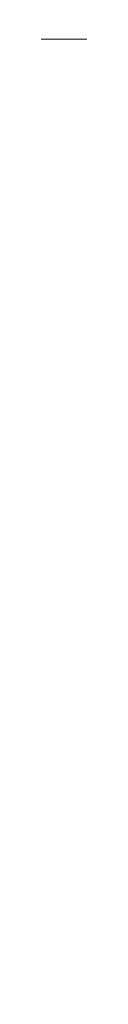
# Model space of a CAD drawing. Header units: millimetres. Extents: x 297 to 472, y 52 to 476.
# Tile 56 of 68: x 384.6308 to 384.6431, y 93.0431 to 93.425. Entities that reach past the tile are written whole.
import ezdxf

# ---------------------------------------------------------------- set-up
doc = ezdxf.new("R2010")
doc.units = ezdxf.units.MM
doc.header["$LTSCALE"] = 47.498
doc.layers.get('0').update_dxf_attribs({"linetype": 'CONTINUOUS'})
doc.layers.add('KONSTR_EL', color=7, linetype='CONTINUOUS')

msp = doc.modelspace()

# ---------------------------------------------------------------- linework, layer by layer
at = {"color": 7, "linetype": 'CONTINUOUS'}
msp.add_arc((384.62118, 81.41736), 60, 5.7391705, 174.2608295, dxfattribs=at)
at = {"layer": 'KONSTR_EL', "color": 4, "linetype": 'CONTINUOUS'}
for radius in [24, 19.2, 14.4]:
    msp.add_circle((384.62118, 81.41736), radius, dxfattribs=at)
msp.add_arc((384.62118, 81.41736), 12, 180, 90, dxfattribs=at)

doc.saveas('drawing.dxf')
